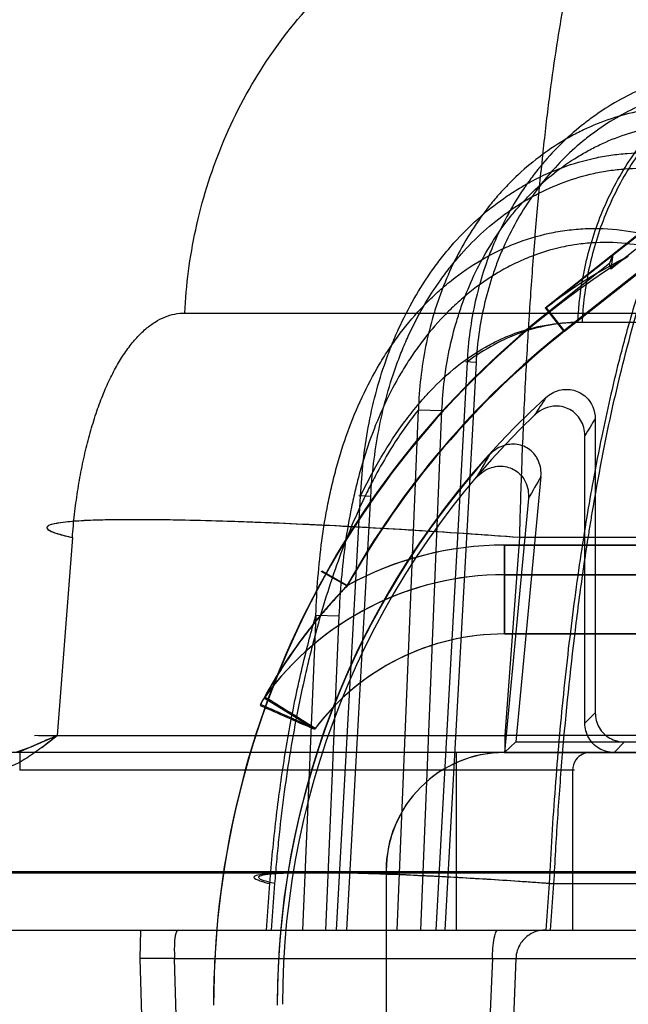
# Model space of a CAD drawing. Header units: millimetres. Extents: x 0 to 297, y 0 to 210.
# Tile 177 of 256: x 55.8522 to 55.9242, y 159.9877 to 160.1041. Entities that reach past the tile are written whole.
import ezdxf

# ---------------------------------------------------------------- set-up
doc = ezdxf.new("R2010")
doc.units = ezdxf.units.MM
doc.header["$LTSCALE"] = 16.335
doc.layers.get('0').update_dxf_attribs({"linetype": 'CONTINUOUS'})
for name, color, linetype in [('AXES_REF', 7, 'CONTINUOUS'), ('INTFCLR_1', 7, 'CONTINUOUS'), ('INTFCLR_144815', 7, 'CONTINUOUS'), ('INTFCLR_72935', 7, 'CONTINUOUS')]:
    doc.layers.add(name, color=color, linetype=linetype)

msp = doc.modelspace()

# ---------------------------------------------------------------- linework, layer by layer
at = {"color": 7, "linetype": 'Continuous'}
for radius in [6.787079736, 6.7865, 6.743039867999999]:
    msp.add_circle((57.4637311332, 154.7114782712), radius, dxfattribs=at)
msp.add_arc((57.4637311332, 154.7114782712), 6.72, 278.2771290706, 261.7228709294, dxfattribs=at)
at = {"layer": 'AXES_REF', "color": 9, "linetype": 'Continuous'}
msp.add_circle((57.4637311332, 154.7114782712), 6.191158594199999, dxfattribs=at)
at = {"layer": 'INTFCLR_1', "color": 9, "linetype": 'Continuous'}
for p, q in [((55.9935377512, 160.1324274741), (55.9144727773, 160.0700077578)), ((55.9166415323, 160.0672606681), (55.9883169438, 160.1238465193)), ((55.9144727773, 160.0700077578), (55.9166415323, 160.0672606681)), ((55.90953542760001, 160.0314782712), (55.90953542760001, 160.0419782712)), ((55.90953542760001, 160.0419782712), (55.9741406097, 160.0419782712)), ((55.8879400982, 160.0389301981), (55.8909932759, 160.0372190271)), ((55.9821495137, 160.0384782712), (55.90953542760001, 160.0384782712)), ((55.90953542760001, 160.0314782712), (55.9821495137, 160.0314782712))]:
    msp.add_line(p, q, dxfattribs=at)
at = {"layer": 'INTFCLR_1', "color": 6, "linetype": 'Continuous'}
for p, q in [((55.9138399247, 160.0500849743), (55.9108911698, 160.01871256)), ((55.9123544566, 160.0474705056), (55.9095354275, 160.0174782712)), ((55.9108911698, 160.01871256), (55.90953542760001, 160.0174782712)), ((55.9108911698, 160.01871256), (55.9726314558, 160.01871256)), ((55.90953542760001, 160.0174782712), (55.9726314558, 160.0174782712)), ((55.8955354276, 160.0034782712), (55.8955354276, 159.9789782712))]:
    msp.add_line(p, q, dxfattribs=at)
for centre, radius, start, end in [((55.97953542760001, 159.9875950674), 0.1043875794, 122.0329894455, 179.9999999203), ((55.97953542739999, 159.9875950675), 0.1014999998, 128.2901631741, 150.7312980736), ((55.97953542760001, 159.9875950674), 0.0968624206, 137.8164171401, 179.9999999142), ((55.90953542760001, 160.0034782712), 0.014, 90.0000001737, 180.0000001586)]:
    msp.add_arc(centre, radius, start, end, dxfattribs=at)
at = {"layer": 'INTFCLR_1', "color": 9, "linetype": 'Continuous'}
for centre, radius, start, end in [((56.0300867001, 159.9803188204), 0.1421051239, 149.4080691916, 150.6666944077), ((56.0339739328, 159.9800989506), 0.1390331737, 149.7763642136, 151.0155784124), ((55.90953542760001, 160.0034782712), 0.0385, 89.9999999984, 118.7908895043), ((55.9095354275, 160.0034782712), 0.035, 89.99999998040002, 144.0578067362), ((55.90953542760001, 160.0034782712), 0.028, 90.00000009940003, 143.0620214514), ((55.8840327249, 160.0219677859), 0.0035, 144.0578066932, 160.2055077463), ((57.2507611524, 163.1006412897), 3.3686633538, 246.0025547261, 246.1219483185), ((55.6909395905, 159.7125194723), 0.3650104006, 57.4821425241, 58.584265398)]:
    msp.add_arc(centre, radius, start, end, dxfattribs=at)
at = {"layer": 'INTFCLR_1', "color": 6, "linetype": 'Continuous'}
msp.add_ellipse((55.9579588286, 160.014925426), major_axis=(-0.0434860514, 0.0550823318), ratio=0.8682237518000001, start_param=-0.1878270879, end_param=-5e-10, dxfattribs=at)
for points, knots in [([(55.9138399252, 160.0500849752), (55.9138969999, 160.0506922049), (55.9137268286, 160.051913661), (55.91263704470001, 160.0533466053), (55.91100711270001, 160.0540259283), (55.90920477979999, 160.0538120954), (55.9081778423, 160.0530993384), (55.907760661, 160.0526389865)], [0, 0, 0, 0, 0.2089340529, 0.4026154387, 0.5905328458, 0.7871764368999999, 1, 1, 1, 1]), ([(55.9062016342, 160.0499345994), (55.9066241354, 160.0504316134), (55.9076953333, 160.0512153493), (55.90957389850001, 160.0514307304), (55.91112650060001, 160.0507355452), (55.9122150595, 160.0493694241), (55.9124184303, 160.0481511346), (55.9123544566, 160.0474705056)], [0, 0, 0, 0, 0.2201813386, 0.4269995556, 0.6087637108, 0.7692531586, 1, 1, 1, 1])]:
    msp.add_open_spline(points, degree=3, knots=knots, dxfattribs=at)
at = {"layer": 'INTFCLR_1', "color": 9, "linetype": 'Continuous'}
msp.add_open_spline([(55.8909932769, 160.0372190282), (55.8904976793, 160.0367039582), (55.8895136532, 160.0356502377), (55.8880753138, 160.0340097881), (55.8866687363, 160.0322935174), (55.88531023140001, 160.030510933), (55.88402178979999, 160.0286835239), (55.8826266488, 160.026535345), (55.881713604, 160.0249691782), (55.8811990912, 160.0240221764)], degree=3, knots=[0, 0, 0, 0, 0.130097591, 0.2623648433, 0.3970285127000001, 0.5339012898, 0.6702025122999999, 0.8038978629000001, 1, 1, 1, 1], dxfattribs=at)
at = {"layer": 'INTFCLR_144815', "color": 9, "linetype": 'Continuous'}
for p, q in [((55.8717420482, 160.0694090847), (56.86227402, 160.0694090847)), ((55.9182016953, 160.0683100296), (56.80139558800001, 160.0683100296)), ((55.9051224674, 160.0636200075), (55.9014169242, 159.9964782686)), ((55.90617346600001, 160.0635467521), (55.9024739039, 159.9964782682)), ((55.90617346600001, 160.0635467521), (55.9049419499, 160.0636315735)), ((55.8968452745, 159.9964782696), (55.89936250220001, 160.0579753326)), ((55.89936250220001, 160.0579753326), (55.9021426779, 160.057902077)), ((55.8996267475, 159.9964782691), (55.9021426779, 160.057902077)), ((55.8896884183, 159.9964782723), (55.89253317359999, 160.0478200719)), ((55.8908892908, 159.9964782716), (55.89372867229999, 160.0477468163)), ((55.8923301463, 160.0478277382), (55.89372867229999, 160.0477468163)), ((55.85845608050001, 160.0428744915), (55.8566752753, 160.0194683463)), ((55.9112944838, 160.0428744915), (55.9095739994, 160.019468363)), ((55.9458227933, 160.0428744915), (55.9112944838, 160.0428744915)), ((55.88724408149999, 160.0337054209), (55.8856503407, 159.9964782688)), ((55.88724405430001, 160.0337053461), (55.8899621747, 160.033632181)), ((55.8899621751, 160.0336321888), (55.8883706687, 159.9964782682)), ((55.9095739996, 160.019468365), (55.8539713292, 160.0194309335)), ((55.8544783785, 160.0194395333), (55.9095739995, 160.0194683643)), ((55.9095739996, 160.0194683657), (55.9095739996, 160.0174782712)), ((55.946675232, 160.0194683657), (55.9095739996, 160.0194683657)), ((55.9944923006, 160.0174782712), (55.8403151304, 160.0174782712)), ((55.85223226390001, 160.0174782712), (55.85223226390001, 160.0153782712)), ((55.9038187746, 160.0174782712), (55.9038187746, 159.9964782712)), ((55.9178187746, 160.0153782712), (55.85223226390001, 160.0153782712)), ((55.9175886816, 160.0153782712), (55.9175886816, 159.9964782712)), ((55.7885176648, 160.0032339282), (56.1527017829, 160.0032339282)), ((55.8095160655, 160.0034171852), (56.1611731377, 160.0034171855)), ((55.8813907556, 159.9964782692), (55.8818048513, 160.0019735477)), ((55.8823688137, 160.0019735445), (55.881955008, 159.9964782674)), ((55.91481308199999, 160.001973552), (55.9144080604, 159.9964782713)), ((55.9148131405, 160.0019735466), (55.9472961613, 160.0019735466)), ((55.9149794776, 159.9964782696), (55.915384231, 160.0019735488)), ((55.81651579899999, 159.9964782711), (56.94914244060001, 159.9964782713)), ((55.8665076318, 159.9964782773), (55.8664360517, 159.9931004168)), ((55.8705414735, 159.9931004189), (55.8664360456, 159.993100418)), ((55.8664360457, 159.9931004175), (55.8669263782, 159.9754782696)), ((55.8705414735, 159.9931004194), (56.0141859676, 159.9931004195)), ((55.8710325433, 159.9754782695), (55.8705414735, 159.9931004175)), ((55.9081076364, 159.9931004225), (55.9073908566, 159.9754782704)), ((55.9081076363, 159.9931004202), (55.9109948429, 159.9931581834))]:
    msp.add_line(p, q, dxfattribs=at)
at = {"layer": 'INTFCLR_144815', "color": 7, "linetype": 'Continuous'}
for p, q in [((55.85357641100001, 160.0181511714), (55.8566749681, 160.0194683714)), ((55.8548429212, 160.0180541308), (55.856674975, 160.0194683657)), ((55.8516525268, 160.0174782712), (55.85357641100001, 160.0181511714))]:
    msp.add_line(p, q, dxfattribs=at)
at = {"layer": 'INTFCLR_144815', "color": 6, "linetype": 'Continuous'}
msp.add_line((55.9108785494, 159.9931004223), (55.9101625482, 159.9754782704), dxfattribs=at)
at = {"layer": 'INTFCLR_144815', "color": 9, "linetype": 'Continuous'}
for points, knots in [([(55.8717420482, 160.0694090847), (55.8719020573, 160.0727137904), (55.87278727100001, 160.079472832), (55.8758617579, 160.0894087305), (55.8808060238, 160.09888743), (55.8875002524, 160.1073067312), (55.8956109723, 160.1141397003), (55.9046404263, 160.1190324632), (55.9140137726, 160.1218667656), (55.9203452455, 160.1224782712), (55.9234084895, 160.1224782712)], [0, 0, 0, 0, 0.1216478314, 0.2493179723, 0.3805209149, 0.5124244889, 0.6422800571, 0.7678041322, 0.8873724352, 1, 1, 1, 1]), ([(55.9234084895, 160.1224782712), (55.9230344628, 160.1224782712), (55.9221676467, 160.1221325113), (55.9213734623, 160.1212191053), (55.9207303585, 160.1202256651), (55.920004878, 160.1188337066), (55.9191411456, 160.1166537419), (55.9183825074, 160.1141636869), (55.9178655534, 160.11217599), (55.91755914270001, 160.1109010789), (55.91707002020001, 160.1087552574), (55.91637343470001, 160.1052476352), (55.9155373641, 160.1001839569), (55.9149721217, 160.096099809), (55.914608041, 160.0931887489), (55.91435888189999, 160.0911073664), (55.9139324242, 160.0872991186), (55.9133775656, 160.0816252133), (55.9128984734, 160.0757615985), (55.9125954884, 160.0714940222), (55.91242910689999, 160.0689654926), (55.9121859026, 160.0650691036), (55.9118644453, 160.0591256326), (55.91152668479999, 160.0510695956), (55.9113621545, 160.0456292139), (55.9112944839, 160.0428744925)], [0, 0, 0, 0, 0.013700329, 0.0319896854, 0.0436476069, 0.0570671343, 0.0893925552, 0.1293707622, 0.1523525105, 0.1646162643, 0.1773984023, 0.2329669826, 0.2955698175, 0.3653665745, 0.3839757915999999, 0.4030306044, 0.4421500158, 0.5243389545, 0.6118418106, 0.6576374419, 0.6810495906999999, 0.7046601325, 0.8006369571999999, 0.8990660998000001, 1, 1, 1, 1]), ([(55.9182016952, 160.0683100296), (55.9182972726, 160.0703741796), (55.918824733, 160.0745902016), (55.9206576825, 160.0807927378), (55.9236059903, 160.0867120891), (55.9276004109, 160.0919745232), (55.9324460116, 160.0962508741), (55.9378451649, 160.099316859), (55.9425971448, 160.1008211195), (55.9459031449, 160.1013202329), (55.9477330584, 160.1014560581), (55.9486353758, 160.1014782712), (55.9490826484, 160.1014782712)], [0, 0, 0, 0, 0.1241681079, 0.2540877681, 0.3868697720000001, 0.5193465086, 0.6486219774, 0.7725260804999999, 0.8897785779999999, 0.9457892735, 0.9731232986, 1, 1, 1, 1]), ([(55.949599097, 160.1014782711), (55.9477667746, 160.1014782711), (55.9439719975, 160.1010945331), (55.9383590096, 160.0993169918), (55.9329564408, 160.0962509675), (55.9281095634, 160.0919747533), (55.92411351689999, 160.086712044), (55.9211643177, 160.0807936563), (55.9196200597, 160.0755686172), (55.9190127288, 160.071890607), (55.9188237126, 160.0700837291), (55.9187471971, 160.069066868), (55.918718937, 160.0685616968), (55.9187072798, 160.0683100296)], [0, 0, 0, 0, 0.1100914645, 0.2273674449, 0.3512897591, 0.4805754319, 0.6130534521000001, 0.7458289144, 0.8757367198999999, 0.9387342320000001, 0.9696026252, 0.9848628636, 1, 1, 1, 1]), ([(55.9406140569, 160.0981281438), (55.9384181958, 160.098382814), (55.9350561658, 160.0983766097), (55.9312271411, 160.0976913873), (55.9290697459, 160.097110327), (55.92587379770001, 160.0960490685), (55.9228174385, 160.0945247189), (55.9200127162, 160.092614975), (55.9181865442, 160.0912233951), (55.9160368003, 160.0892986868), (55.9140868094, 160.0871538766), (55.9126472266, 160.0853127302), (55.910608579, 160.0824217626), (55.9089186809, 160.079271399), (55.90760453, 160.0759636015), (55.9068204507, 160.0736927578), (55.9057164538, 160.0696249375), (55.905236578, 160.0660243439), (55.9051224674, 160.0636200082)], [0, 0, 0, 0, 0.1195687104, 0.1796928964, 0.2100658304, 0.2403376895, 0.3618120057, 0.3928294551, 0.4238606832, 0.485935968, 0.5486059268, 0.5803730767, 0.612299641, 0.7399176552, 0.772238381, 0.8048151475, 0.8698047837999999, 1, 1, 1, 1]), ([(55.939760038, 160.0961317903), (55.9376942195, 160.0963710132), (55.9345302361, 160.0963635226), (55.9309267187, 160.0957163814), (55.9288948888, 160.0951678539), (55.9258821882, 160.0941662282), (55.9230005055, 160.0927278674), (55.9203540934, 160.090927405), (55.9186292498, 160.0896146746), (55.9165978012, 160.0877984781), (55.91475243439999, 160.0857756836), (55.91338910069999, 160.0840384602), (55.91145546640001, 160.0813097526), (55.909848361, 160.0783363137), (55.9085924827, 160.0752133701), (55.9078407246, 160.0730685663), (55.9067757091, 160.0692249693), (55.9062993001, 160.0658212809), (55.90617346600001, 160.0635467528)], [0, 0, 0, 0, 0.1191395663, 0.1791054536, 0.2094124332, 0.2396275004, 0.3609596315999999, 0.3919631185, 0.4229886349, 0.4850747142, 0.5477804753, 0.5795754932, 0.6115362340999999, 0.7393483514, 0.7717279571, 0.8043681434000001, 0.8694952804, 1, 1, 1, 1]), ([(55.9359969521, 160.0933456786), (55.9336977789, 160.0937689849), (55.9307334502, 160.0939360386), (55.9272426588, 160.0935732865), (55.9249395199, 160.0931863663), (55.922113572, 160.0924327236), (55.9193934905, 160.0913333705), (55.9172954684, 160.0902560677), (55.9142318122, 160.0884427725), (55.9114270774, 160.0861689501), (55.90897200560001, 160.0835522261), (55.9074037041, 160.0816904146), (55.90490926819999, 160.0782046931), (55.9029503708, 160.07434461), (55.9016665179, 160.0708706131), (55.9009085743, 160.0684890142), (55.89986181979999, 160.0642328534), (55.8994415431, 160.0604803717), (55.8993624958, 160.0579753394)], [0, 0, 0, 0, 0.1211895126, 0.151636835, 0.1819146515, 0.2421699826, 0.3028393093, 0.3336065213, 0.3643565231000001, 0.4873455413, 0.5186998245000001, 0.5503572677, 0.6134640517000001, 0.7405722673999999, 0.7730161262, 0.8054479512, 0.8700775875, 1, 1, 1, 1]), ([(55.9153842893, 160.0019735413), (55.915447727, 160.0032647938), (55.915585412, 160.0058417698), (55.915902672, 160.0109498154), (55.9165570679, 160.0196487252), (55.9175506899, 160.0294008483), (55.91865838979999, 160.0377523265), (55.9192648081, 160.0418083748), (55.9196253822, 160.0440850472), (55.9205077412, 160.0494505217), (55.922145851, 160.0580313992), (55.9243612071, 160.0668324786), (55.9260083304, 160.0722396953), (55.927077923, 160.0755073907), (55.9289448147, 160.080637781), (55.9317810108, 160.0869741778), (55.9345705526, 160.0914796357), (55.9359969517, 160.0933456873)], [0, 0, 0, 0, 0.0409634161, 0.0817682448, 0.1621610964, 0.3173623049, 0.3922819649, 0.429081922, 0.4473061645, 0.4653182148, 0.6013741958, 0.7239826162, 0.7526347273, 0.7804673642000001, 0.8329182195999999, 0.9255775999, 1, 1, 1, 1]), ([(55.902142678, 160.0579020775), (55.9022405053, 160.0602863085), (55.902668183, 160.0638536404), (55.9036875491, 160.0678975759), (55.9044189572, 160.0701579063), (55.9056517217, 160.0734511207), (55.9075201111, 160.0771080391), (55.9098897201, 160.0804112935), (55.911376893, 160.0821740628), (55.9137005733, 160.0846488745), (55.9163510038, 160.0868008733), (55.9192451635, 160.0885172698), (55.9212237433, 160.0895363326), (55.92378740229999, 160.0905761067), (55.9264499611, 160.0912895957), (55.92861865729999, 160.0916563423), (55.931901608, 160.0920005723), (55.9346896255, 160.091844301), (55.936850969, 160.0914449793)], [0, 0, 0, 0, 0.1307039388, 0.1956436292, 0.228211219, 0.2607779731, 0.3882428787, 0.4514455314, 0.4831291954, 0.5144954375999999, 0.6373872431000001, 0.6680726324, 0.6987582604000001, 0.7592205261, 0.8192108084, 0.8493332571, 0.8796108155, 1, 1, 1, 1]), ([(55.8925331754, 160.0478200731), (55.8926520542, 160.050523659), (55.89323282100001, 160.0559219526), (55.8947712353, 160.0618482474), (55.8962033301, 160.0656561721), (55.8972693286, 160.0681492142), (55.8988037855, 160.0711571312), (55.9006194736, 160.0739996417), (55.9022415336, 160.076150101), (55.9039654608, 160.0781986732), (55.9063077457, 160.0805576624), (55.908897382, 160.0826195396), (55.9111030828, 160.0840669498), (55.9133924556, 160.0853686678), (55.9163879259, 160.086704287), (55.919525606, 160.0876210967), (55.9220889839, 160.0880854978), (55.92468533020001, 160.0883678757), (55.927963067, 160.0883690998), (55.93055628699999, 160.0879907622), (55.9318328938, 160.0877097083)], [0, 0, 0, 0, 0.1270359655, 0.2540180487, 0.2860764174, 0.3179689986, 0.3812600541, 0.4443491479, 0.4760170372, 0.5076518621, 0.569982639, 0.6317207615, 0.6626474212, 0.6937541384, 0.7552738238, 0.8161324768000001, 0.8466883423, 0.8774741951, 0.9386376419, 1, 1, 1, 1]), ([(55.89372867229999, 160.0477468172), (55.8938736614, 160.0503521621), (55.89447606, 160.0555402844), (55.8959843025, 160.0612311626), (55.8973699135, 160.0648794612), (55.8983959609, 160.0672616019), (55.8998657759, 160.0701330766), (55.9015994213, 160.0728458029), (55.9031443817, 160.0748966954), (55.9047824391, 160.0768481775), (55.9070046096, 160.0790937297), (55.9094580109, 160.0810581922), (55.91154538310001, 160.0824368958), (55.9137087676, 160.0836749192), (55.9165356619, 160.084947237), (55.9194964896, 160.0858211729), (55.9219129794, 160.0862657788), (55.92435746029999, 160.0865368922), (55.9274414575, 160.0865434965), (55.9298806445, 160.0861870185), (55.9310804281, 160.0859217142)], [0, 0, 0, 0, 0.128678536, 0.2567629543, 0.2890226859, 0.3210857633, 0.3846329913, 0.4478671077, 0.4795655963, 0.5112040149, 0.5734604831, 0.6350153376, 0.6658081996, 0.6967504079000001, 0.7578619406, 0.8182111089, 0.8484726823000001, 0.8789389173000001, 0.9394047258, 1, 1, 1, 1]), ([(55.88724405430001, 160.0337053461), (55.8873372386, 160.0366444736), (55.8876709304, 160.0410570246), (55.88850324, 160.0461477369), (55.889126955, 160.0490373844), (55.89021330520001, 160.0533155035), (55.8919542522, 160.0581867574), (55.894350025, 160.0627422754), (55.8959192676, 160.0652283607), (55.8976150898, 160.0676132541), (55.8995084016, 160.0698427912), (55.9015970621, 160.0718743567), (55.903803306, 160.0737514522), (55.9061901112, 160.0753930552), (55.90873179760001, 160.0767498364), (55.91135789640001, 160.0779020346), (55.91410821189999, 160.078737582), (55.9169263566, 160.0792235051), (55.9197776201, 160.079471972), (55.923375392, 160.0793271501), (55.9261919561, 160.0787273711), (55.92756804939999, 160.0783140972)], [0, 0, 0, 0, 0.1263176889, 0.1896567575, 0.2214533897, 0.2532710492, 0.3792700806, 0.4423517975, 0.4740328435, 0.5054936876, 0.5680123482, 0.5993182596, 0.6305764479, 0.6923759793, 0.7232559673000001, 0.7542350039, 0.8154680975, 0.8460950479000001, 0.8769616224, 0.9382797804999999, 1, 1, 1, 1]), ([(55.92832050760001, 160.0767140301), (55.9270290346, 160.0771065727), (55.92438211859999, 160.0776750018), (55.9209986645, 160.0778080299), (55.918315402, 160.0775675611), (55.91565880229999, 160.0770997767), (55.9130647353, 160.0762990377), (55.9105869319, 160.0751965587), (55.9081836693, 160.0738967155), (55.905924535, 160.0723264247), (55.903836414, 160.0705291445), (55.9018528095, 160.0685825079), (55.9000534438, 160.0664453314), (55.8984383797, 160.0641591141), (55.8969389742, 160.0617708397), (55.89464006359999, 160.0573823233), (55.8929582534, 160.05268939), (55.8918962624, 160.0485599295), (55.8912790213, 160.0457586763), (55.8904390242, 160.0408026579), (55.890090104, 160.0365021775), (55.8899621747, 160.033632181)], [0, 0, 0, 0, 0.0605759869, 0.1208195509, 0.1511838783, 0.1813429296, 0.2417568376, 0.2723830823, 0.3029546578, 0.364270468, 0.395354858, 0.4265274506, 0.488916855, 0.5203769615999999, 0.5521029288, 0.6154045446, 0.7423768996, 0.7745526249, 0.8067629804, 0.8710742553, 1, 1, 1, 1]), ([(55.9275680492, 160.0783141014), (55.9267446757, 160.0761487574), (55.9255587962, 160.0726687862), (55.9243187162, 160.0684690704), (55.9235836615, 160.0657821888), (55.9224638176, 160.06146876), (55.9212408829, 160.0560617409), (55.9200525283, 160.0499160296), (55.9192081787, 160.045062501), (55.91845058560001, 160.0402356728), (55.9174739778, 160.0332598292), (55.9164313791, 160.0242761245), (55.9154606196, 160.0132327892), (55.9149992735, 160.0057606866), (55.9148131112, 160.0019735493)], [0, 0, 0, 0, 0.0894776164, 0.1418886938, 0.1691245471, 0.1970664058, 0.3140128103, 0.3831519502, 0.4388267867, 0.5042844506, 0.5718586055, 0.7108822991, 0.8535472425, 1, 1, 1, 1]), ([(55.85845608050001, 160.042874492), (55.8585261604, 160.0437941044), (55.85869921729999, 160.0456116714), (55.8590595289, 160.0482989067), (55.8594426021, 160.0504909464), (55.8597979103, 160.0522027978), (55.8601768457, 160.0538440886), (55.8606997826, 160.0558064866), (55.8613038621, 160.0576935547), (55.861829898, 160.0591257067), (55.86236478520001, 160.0604582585), (55.86307020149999, 160.062006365), (55.8639949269, 160.0637004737), (55.864829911, 160.0649693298), (55.8655289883, 160.0658741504), (55.8662118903, 160.066667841), (55.867089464, 160.0675279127), (55.8682064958, 160.068359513), (55.8693602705, 160.0689619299), (55.8705432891, 160.0693276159), (55.8713469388, 160.0694088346), (55.8717420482, 160.0694090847)], [0, 0, 0, 0, 0.087124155, 0.1724252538, 0.2560652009, 0.2972715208, 0.3375721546, 0.4151792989, 0.489048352, 0.5246540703, 0.5592870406, 0.6246774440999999, 0.6852338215, 0.7414472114, 0.7679462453, 0.793200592, 0.8403227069, 0.8837036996, 0.9242949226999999, 0.9626755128, 1, 1, 1, 1]), ([(55.8925331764, 160.0478200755), (55.89328277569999, 160.0493712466), (55.8948797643, 160.0523829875), (55.8969708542, 160.0555743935), (55.898475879, 160.0575465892), (55.8991613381, 160.0583922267), (55.8999163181, 160.0592745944), (55.9014013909, 160.060904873), (55.90379991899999, 160.0631350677), (55.9066507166, 160.0650889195), (55.90871820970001, 160.0661560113), (55.9099049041, 160.0666753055), (55.9116767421, 160.067361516), (55.91442829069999, 160.0680975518), (55.91694637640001, 160.0683100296), (55.9182016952, 160.0683100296)], [0, 0, 0, 0, 0.1489683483, 0.2944108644, 0.3292432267, 0.3634630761, 0.3885221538, 0.4296476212, 0.5541283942, 0.6707652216, 0.727181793, 0.7550842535, 0.7827361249, 0.8914540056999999, 1, 1, 1, 1]), ([(55.9187072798, 160.0683100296), (55.9175077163, 160.0683094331), (55.9151094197, 160.0681169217), (55.9115899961, 160.0672184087), (55.9082176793, 160.0657256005), (55.9061266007, 160.0643746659), (55.9051224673, 160.0636200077)], [0, 0, 0, 0, 0.2462311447, 0.4912230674, 0.7421633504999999, 1, 1, 1, 1]), ([(55.8993624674, 160.0579753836), (55.8982413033, 160.0565872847), (55.8965207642, 160.0541384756), (55.89470689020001, 160.0510134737), (55.8935653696, 160.0488245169), (55.89183391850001, 160.0452549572), (55.8894905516, 160.0394171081), (55.8877409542, 160.0336455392), (55.8868051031, 160.0300486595), (55.88642519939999, 160.0285318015), (55.885787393, 160.0258321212), (55.8846250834, 160.0202776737), (55.883583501, 160.0137706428), (55.88290262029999, 160.0079603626), (55.8825750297, 160.0045533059), (55.8824336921, 160.0028346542), (55.8823688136, 160.001973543)], [0, 0, 0, 0, 0.090281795, 0.150978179, 0.1827391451, 0.2151716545, 0.3516918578, 0.5004393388, 0.5199902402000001, 0.5397442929, 0.5795570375, 0.6603392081, 0.82682356, 0.9127508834, 0.9563068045, 1, 1, 1, 1]), ([(55.9112944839, 160.0428744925), (55.9073458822, 160.0431644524), (55.9013473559, 160.043572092), (55.8933026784, 160.0440462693), (55.8872201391, 160.0443639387), (55.8813051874, 160.044626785), (55.87571371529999, 160.0448258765), (55.8705990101, 160.0449494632), (55.8661076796, 160.0450003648), (55.8623425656, 160.0449574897), (55.8591780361, 160.0448690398), (55.85698327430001, 160.0446074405), (55.8557797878, 160.0444114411), (55.8553387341, 160.0440346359), (55.8557701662, 160.0436601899), (55.8563472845, 160.0434512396), (55.8573069, 160.0431405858), (55.8580387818, 160.0429690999), (55.85845608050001, 160.042874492)], [0, 0, 0, 0, 0.2000965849, 0.3038515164, 0.4072750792, 0.5079203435, 0.6030772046, 0.6900487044, 0.766447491, 0.8301803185, 0.880007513, 0.92734617, 0.9391945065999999, 0.9446130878, 0.9504010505, 0.9616378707, 0.97837483, 1, 1, 1, 1]), ([(55.9112944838, 160.0428744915), (55.9069149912, 160.0431960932), (55.898401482, 160.043769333), (55.8879805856, 160.0443377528), (55.88018687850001, 160.0446702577), (55.8749465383, 160.0448469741), (55.8702185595, 160.0449556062), (55.8660685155, 160.0449960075), (55.8625583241, 160.0449666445), (55.8597257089, 160.044874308), (55.8576372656, 160.0447140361), (55.8563238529, 160.0445320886), (55.8557066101, 160.0443201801), (55.8554365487, 160.0441623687), (55.8554615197, 160.0438927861), (55.8557356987, 160.0437198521), (55.8561356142, 160.0435212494), (55.8570649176, 160.0432062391), (55.85786080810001, 160.0430094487), (55.85845608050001, 160.0428744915)], [0, 0, 0, 0, 0.2218676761, 0.4311033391, 0.5272738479, 0.6159967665, 0.6960112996, 0.7662235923, 0.8256374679, 0.8734719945, 0.9090838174, 0.9321528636, 0.9390382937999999, 0.943173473, 0.9461226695, 0.9508441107, 0.9584508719, 0.9691608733, 1, 1, 1, 1]), ([(55.8818048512, 160.0019735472), (55.8819953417, 160.0045009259), (55.8824725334, 160.0094905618), (55.8834859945, 160.01685722), (55.8845798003, 160.0228430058), (55.88560628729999, 160.0274876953), (55.8864048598, 160.0307056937), (55.8869711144, 160.0327616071), (55.8872439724, 160.0337051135)], [0, 0, 0, 0, 0.235788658, 0.4661480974, 0.691585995, 0.8016394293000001, 0.9086289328, 1, 1, 1, 1]), ([(55.9196541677, 160.0174782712), (55.91933242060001, 160.0174782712), (55.9186766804, 160.0173174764), (55.91783581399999, 160.016588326), (55.9175886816, 160.0158102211), (55.9175886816, 160.0153782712)], [0, 0, 0, 0, 0.2986258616, 0.5990907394, 1, 1, 1, 1]), ([(55.9148131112, 160.0019735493), (55.9142136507, 160.0020176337), (55.9130011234, 160.0021051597), (55.910531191, 160.002276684), (55.9073792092, 160.0024821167), (55.9035618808, 160.0027074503), (55.8997584, 160.0029064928), (55.896058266, 160.0030710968), (55.8925662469, 160.0031961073), (55.8893547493, 160.0032727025), (55.8865899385, 160.0033072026), (55.88411717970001, 160.0032729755), (55.8823172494, 160.0032347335), (55.8786273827, 160.0028548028), (55.8811441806, 160.0021229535), (55.8818048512, 160.0019735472)], [0, 0, 0, 0, 0.0487017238, 0.0984990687, 0.2006048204, 0.3046293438, 0.4083219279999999, 0.5092253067, 0.6046175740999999, 0.6917900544, 0.7683454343, 0.8321822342, 0.8820576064, 0.9451182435, 1, 1, 1, 1]), ([(55.8823688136, 160.001973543), (55.8821073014, 160.0020327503), (55.8816450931, 160.0021389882), (55.8810544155, 160.0023370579), (55.8806690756, 160.0024603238), (55.880325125, 160.0028311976), (55.8816499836, 160.0031460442), (55.8826998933, 160.003184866), (55.884820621, 160.0032902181), (55.887121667, 160.003299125), (55.88994699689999, 160.0032735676), (55.8931382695, 160.0031941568), (55.896635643, 160.0030701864), (55.9003330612, 160.0029055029), (55.9041360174, 160.0027067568), (55.9091654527, 160.0024100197), (55.9129156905, 160.002154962), (55.9153842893, 160.0019735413)], [0, 0, 0, 0, 0.0216891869, 0.0384882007, 0.0497822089, 0.0556104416, 0.0722442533, 0.1195311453, 0.1693476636, 0.2330897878, 0.3095170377, 0.3965332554, 0.4917474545, 0.5924582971, 0.6959512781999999, 0.7997757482, 1, 1, 1, 1]), ([(55.8709758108, 159.9964782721), (55.87081307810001, 159.996478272), (55.8705731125, 159.9958073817), (55.8705018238, 159.9947872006), (55.8705015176, 159.9937305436), (55.8705414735, 159.9931004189)], [0, 0, 0, 0, 0.1400751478, 0.456519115, 1, 1, 1, 1]), ([(55.9081076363, 159.9931004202), (55.90810901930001, 159.9933079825), (55.90812222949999, 159.9939242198), (55.9082118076, 159.9949713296), (55.9083452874, 159.9958051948), (55.9086147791, 159.9964782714), (55.9087750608, 159.9964782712)], [0, 0, 0, 0, 0.1771615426, 0.5299950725, 0.8631970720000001, 1, 1, 1, 1]), ([(55.9143168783, 159.996478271), (55.9136748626, 159.9964782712), (55.9125429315, 159.9961394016), (55.9112666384, 159.994880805), (55.9109008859, 159.9937512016), (55.9108785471, 159.9931004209)], [0, 0, 0, 0, 0.3656769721, 0.6291122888, 1, 1, 1, 1])]:
    msp.add_open_spline(points, degree=3, knots=knots, dxfattribs=at)
at = {"layer": 'INTFCLR_144815', "color": 7, "linetype": 'Continuous'}
for points, knots in [([(55.8566749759, 160.0194683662), (55.8560669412, 160.0189936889), (55.8548880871, 160.0180682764), (55.8531380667, 160.0168101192), (55.851667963, 160.0159728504), (55.8504984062, 160.0155705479), (55.8499223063, 160.0154881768), (55.8496437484, 160.0154881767)], [0, 0, 0, 0, 0.2824307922, 0.5485696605, 0.78925854, 0.8980094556, 1, 1, 1, 1]), ([(55.851652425, 160.0174782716), (55.8519246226, 160.0174782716), (55.8525743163, 160.0177049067), (55.853646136, 160.0181804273), (55.8550454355, 160.018813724), (55.8560948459, 160.0192450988), (55.8566749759, 160.0194683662)], [0, 0, 0, 0, 0.1508773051, 0.370722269, 0.655445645, 1, 1, 1, 1])]:
    msp.add_open_spline(points, degree=3, knots=knots, dxfattribs=at)
at = {"layer": 'INTFCLR_72935', "color": 9, "linetype": 'Continuous'}
for p, q in [((55.9143333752, 160.0700071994), (55.9936746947, 160.1328633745)), ((55.9884255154, 160.1242396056), (55.916506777, 160.0672637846)), ((55.9143333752, 160.0700071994), (55.916506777, 160.0672637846)), ((55.90953542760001, 160.0419782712), (55.90953542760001, 160.0314782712)), ((55.9741406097, 160.0419782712), (55.90953542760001, 160.0419782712)), ((55.8909045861, 160.0371701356), (55.88784835, 160.0388758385)), ((55.90953542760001, 160.0384782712), (55.9827841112, 160.0384782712)), ((55.9699744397, 160.0314782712), (55.90953542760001, 160.0314782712)), ((55.8870821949, 160.0202070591), (55.8811122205, 160.0239018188)), ((55.9190301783, 160.0209250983), (55.92026446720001, 160.0221593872)), ((55.92371129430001, 160.01871256), (55.9224770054, 160.0174782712))]:
    msp.add_line(p, q, dxfattribs=at)
at = {"layer": 'INTFCLR_72935', "color": 6, "linetype": 'Continuous'}
for p, q in [((55.9954217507, 160.1326727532), (55.9220980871, 160.0745839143)), ((55.922329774, 160.0763421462), (55.92194642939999, 160.0752571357)), ((55.922329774, 160.0763421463), (55.92209808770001, 160.0745839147)), ((55.9219464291, 160.075257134), (55.9147136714, 160.0695271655)), ((55.9220980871, 160.0745839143), (55.9219464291, 160.075257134)), ((55.92026446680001, 160.0569178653), (55.92026446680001, 160.0221593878)), ((55.9190301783, 160.0209250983), (55.9190301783, 160.0549362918)), ((55.9237112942, 160.0187125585), (55.9739314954, 160.0187125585)), ((55.98367909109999, 160.0174782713), (55.90953542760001, 160.0174782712)), ((55.8955354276, 160.0034782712), (55.8955354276, 159.9789782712))]:
    msp.add_line(p, q, dxfattribs=at)
for centre, radius, start, end in [((55.97953542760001, 159.9877047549), 0.1043875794, 128.3871439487, 179.9999995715), ((55.97953542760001, 159.9877047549), 0.0968624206, 132.2403996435, 179.9999995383), ((55.97953542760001, 159.9877047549), 0.09625, 133.6290549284, 179.9999999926), ((55.90953542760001, 160.0034782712), 0.014, 90.0000000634, 180.0000000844)]:
    msp.add_arc(centre, radius, start, end, dxfattribs=at)
at = {"layer": 'INTFCLR_72935', "color": 9, "linetype": 'Continuous'}
for centre, radius, start, end in [((55.97953542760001, 159.9877047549), 0.1015, 128.3871445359, 150.8338633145), ((56.0336010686, 159.9823459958), 0.1419283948, 147.1110039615, 148.0875275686), ((56.0372705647, 159.9826615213), 0.1385800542, 147.5992961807, 148.5645228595), ((55.9095354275, 160.0034782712), 0.0385, 90.00000001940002, 118.94160473), ((55.90953542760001, 160.0034782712), 0.035, 90.00000001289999, 144.3007957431), ((55.9095354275, 160.0034782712), 0.028, 90.00000001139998, 143.3120357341), ((55.8839545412, 160.021859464), 0.0035, 144.300795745, 160.3362464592), ((57.2438465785, 163.1083234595), 3.3730212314, 246.1624730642, 246.281707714)]:
    msp.add_arc(centre, radius, start, end, dxfattribs=at)
at = {"layer": 'INTFCLR_72935', "color": 7, "linetype": 'Continuous'}
msp.add_arc((55.9304816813, 159.9972354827), 0.0561109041, 145.6661239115, 151.6248195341, dxfattribs=at)
at = {"layer": 'INTFCLR_72935', "color": 6, "linetype": 'Continuous'}
for points, knots in [([(55.9144203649, 160.059414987), (55.9148642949, 160.059818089), (55.9159386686, 160.0604121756), (55.9177341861, 160.0604205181), (55.9196171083, 160.059415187), (55.92026446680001, 160.0578469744), (55.92026446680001, 160.0569178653)], [0, 0, 0, 0, 0.2260014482, 0.4416791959, 0.6498217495, 1, 1, 1, 1]), ([(55.9190301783, 160.0549362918), (55.9190301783, 160.0555670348), (55.9187057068, 160.0568177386), (55.9173586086, 160.0581194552), (55.91528439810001, 160.058639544), (55.9137748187, 160.0579928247), (55.913124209, 160.0573726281)], [0, 0, 0, 0, 0.2348590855, 0.4546482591, 0.6653093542, 1, 1, 1, 1]), ([(55.92026446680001, 160.0221593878), (55.92026446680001, 160.0215593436), (55.9205828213, 160.0203422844), (55.92190644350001, 160.0190259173), (55.9231170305, 160.0187125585), (55.9237112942, 160.0187125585)], [0, 0, 0, 0, 0.3358896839, 0.6673460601, 1, 1, 1, 1]), ([(55.9224770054, 160.0174782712), (55.9218769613, 160.0174782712), (55.920659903, 160.0177966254), (55.9193435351, 160.0191202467), (55.9190301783, 160.0203308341), (55.9190301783, 160.0209250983)], [0, 0, 0, 0, 0.3358897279, 0.6673457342, 1, 1, 1, 1])]:
    msp.add_open_spline(points, degree=3, knots=knots, dxfattribs=at)
at = {"layer": 'INTFCLR_72935', "color": 7, "linetype": 'Continuous'}
for points, knots in [([(55.8909045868, 160.0371701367), (55.8904063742, 160.0366501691), (55.88941891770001, 160.0355880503), (55.8879783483, 160.0339369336), (55.886573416, 160.0322136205), (55.8852160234, 160.0304226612), (55.8839267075, 160.0285830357), (55.8825332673, 160.0264227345), (55.88162313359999, 160.024849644), (55.8811122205, 160.0239018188)], [0, 0, 0, 0, 0.1306187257, 0.2629986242, 0.3973825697, 0.5338310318, 0.670518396, 0.8047524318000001, 1, 1, 1, 1]), ([(55.8909045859, 160.0371701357), (55.8905321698, 160.0367838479), (55.8898299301, 160.0360317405), (55.8885810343, 160.0346388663), (55.8872780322, 160.0330941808), (55.8857094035, 160.0310967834), (55.8847177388, 160.0297179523), (55.8841471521, 160.0288829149)], [0, 0, 0, 0, 0.1503761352, 0.2883344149, 0.5242692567, 0.7165631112, 1, 1, 1, 1])]:
    msp.add_open_spline(points, degree=3, knots=knots, dxfattribs=at)

doc.saveas('drawing.dxf')
